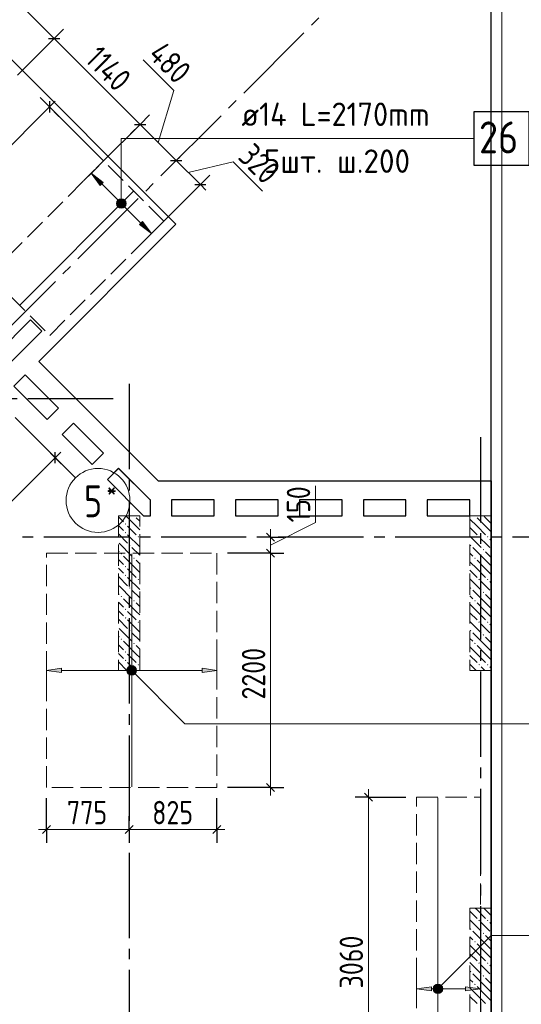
# Model space of a CAD drawing. Header units: millimetres. Extents: x 0 to 43617, y 0 to 59400.
# Tile 18 of 31: x 28647 to 33357, y 20147 to 29386. Entities that reach past the tile are written whole.
import ezdxf

# ---------------------------------------------------------------- set-up
doc = ezdxf.new("R2010")
doc.units = ezdxf.units.MM
doc.linetypes.add('______2', pattern=[270, 200, -70])
doc.linetypes.add('______5', pattern=[1100, 800, -100, 100, -100])
for name, color, linetype, lineweight in [('Standard', 7, 'Continuous', 25), ('ДОП Верх по У', 7, 'Continuous', 25), ('ЖБ Пилон', 180, 'Continuous', 25), ('Оси', 40, '______5', 18), ('Позиционная метка номер позиции', 7, 'Continuous', 13), ('Примечания', 7, 'Continuous', 25)]:
    doc.layers.add(name, color=color, linetype=linetype, lineweight=lineweight)
doc.layers.add('ЖБ Перекрытие верхний уровень', color=7, linetype='Continuous', lineweight=25, true_color=0xe0e0ff)
doc.styles.add('GOST 2.304-81', font='txt')
doc.styles.add('ISOCPEUR', font='txt')

msp = doc.modelspace()

# ---------------------------------------------------------------- hatches: boundary and pattern name
at = {"layer": 'ДОП Верх по У', "linetype": 'Continuous', "lineweight": 13, "transparency": 33554687}
for points in [[(29403, 27831.4), (29318.2, 27944.6), (29431.3, 27859.7)], [(29039, 23260), (28899, 23280), (29039, 23300)], [(32514, 20271.8), (32374, 20291.8), (32514, 20311.9)]]:
    msp.add_hatch(color=7, dxfattribs=at).paths.add_polyline_path(points, flags=16)
for points in [[(29564.9, 27671.3), (29591.4, 27697.8), (29574.5, 27688.3)], [(29591.4, 27697.8), (29564.9, 27671.3), (29564.9, 27652.2)], [(29591.4, 27697.8), (29564.9, 27652.2), (29610.5, 27697.8)], [(29610.5, 27697.8), (29564.9, 27652.2), (29574.5, 27635.2)], [(29610.5, 27697.8), (29574.5, 27635.2), (29627.5, 27688.3)], [(29627.5, 27688.3), (29574.5, 27635.2), (29591.4, 27625.7)], [(29627.5, 27688.3), (29591.4, 27625.7), (29637.1, 27671.3)], [(29637.1, 27671.3), (29591.4, 27625.7), (29610.5, 27625.7)], [(29637.1, 27671.3), (29610.5, 27625.7), (29637.1, 27652.2)], [(29637.1, 27652.2), (29610.5, 27625.7), (29627.5, 27635.2)], [(29770.7, 27463.7), (29883.8, 27378.9), (29799, 27492)], [(29666.7, 23261.3), (29666.7, 23298.8), (29661.5, 23280)], [(29666.7, 23298.8), (29680.2, 23247.8), (29680.2, 23312.3)], [(29666.7, 23298.8), (29666.7, 23261.3), (29680.2, 23247.8)], [(29680.2, 23312.3), (29699, 23242.5), (29699, 23317.5)], [(29680.2, 23312.3), (29680.2, 23247.8), (29699, 23242.5)], [(29699, 23317.5), (29699, 23242.5), (29717.7, 23247.8)], [(29699, 23317.5), (29717.7, 23247.8), (29717.7, 23312.3)], [(29717.7, 23312.3), (29717.7, 23247.8), (29731.2, 23261.3)], [(29717.7, 23312.3), (29731.2, 23261.3), (29731.2, 23298.8)], [(29731.2, 23298.8), (29731.2, 23261.3), (29736.5, 23280)], [(30359, 23260), (30499, 23280), (30359, 23300)], [(32555.2, 20324.1), (32574, 20254.4), (32574, 20329.3)], [(32574, 20329.3), (32574, 20254.4), (32592.7, 20259.6)], [(32574, 20329.3), (32592.7, 20259.6), (32592.7, 20324.1)], [(32541.7, 20273.1), (32541.7, 20310.6), (32536.5, 20291.8)], [(32541.7, 20310.6), (32555.2, 20259.6), (32555.2, 20324.1)], [(32541.7, 20310.6), (32541.7, 20273.1), (32555.2, 20259.6)], [(32555.2, 20324.1), (32555.2, 20259.6), (32574, 20254.4)], [(32592.7, 20324.1), (32592.7, 20259.6), (32606.2, 20273.1)], [(32592.7, 20324.1), (32606.2, 20273.1), (32606.2, 20310.6)], [(32606.2, 20310.6), (32606.2, 20273.1), (32611.5, 20291.8)], [(32834, 20271.8), (32974, 20291.8), (32834, 20311.9)]]:
    msp.add_hatch(color=7, dxfattribs=at).paths.add_polyline_path(points)
at = {"layer": 'ЖБ Пилон', "linetype": 'Continuous', "lineweight": 18, "transparency": 33554687}
for points in [[(29724.3, 24730), (29721, 24726.6), (29717.6, 24730)], [(32924.3, 24730), (32921, 24726.6), (32917.6, 24730)], [(29634.5, 24653.1), (29640.9, 24659.6), (29647.4, 24653.1), (29640.9, 24646.6)], [(29634.5, 24573.1), (29640.9, 24579.6), (29647.4, 24573.1), (29640.9, 24566.6)], [(29754.4, 24533.1), (29760.9, 24539.6), (29767.4, 24533.1), (29760.9, 24526.6)], [(32954.4, 24533.1), (32960.9, 24539.6), (32967.4, 24533.1), (32960.9, 24526.6)], [(33034.4, 24533.1), (33040.9, 24539.6), (33047.4, 24533.1), (33040.9, 24526.6)], [(29674.5, 24453.1), (29681, 24459.6), (29687.5, 24453.1), (29681, 24446.6)], [(32874.5, 24453.1), (32881, 24459.6), (32887.5, 24453.1), (32881, 24446.6)], [(32994.5, 24413.1), (33001, 24419.6), (33007.5, 24413.1), (33001, 24406.6)], [(29594.5, 24373.1), (29601, 24379.6), (29607.5, 24373.1), (29601, 24366.6)], [(29714.5, 24333.1), (29721, 24339.6), (29727.4, 24333.1), (29721, 24326.6)], [(32914.5, 24333.1), (32921, 24339.6), (32927.4, 24333.1), (32921, 24326.6)], [(29634.5, 24253.1), (29640.9, 24259.6), (29647.4, 24253.1), (29640.9, 24246.6)], [(29634.5, 24173.1), (29640.9, 24179.6), (29647.4, 24173.1), (29640.9, 24166.6)], [(29754.4, 24133.1), (29760.9, 24139.6), (29767.4, 24133.1), (29760.9, 24126.6)], [(32954.4, 24133.1), (32960.9, 24139.6), (32967.4, 24133.1), (32960.9, 24126.6)], [(33034.4, 24133.1), (33040.9, 24139.6), (33047.4, 24133.1), (33040.9, 24126.6)], [(29674.5, 24053.1), (29681, 24059.6), (29687.5, 24053.1), (29681, 24046.6)], [(32874.5, 24053.1), (32881, 24059.6), (32887.5, 24053.1), (32881, 24046.6)], [(29594.5, 23973.1), (29601, 23979.6), (29607.5, 23973.1), (29601, 23966.6)], [(29714.5, 23933.1), (29721, 23939.6), (29727.4, 23933.1), (29721, 23926.6)], [(32914.5, 23933.1), (32921, 23939.6), (32927.4, 23933.1), (32921, 23926.6)], [(32994.5, 24013.1), (33001, 24019.6), (33007.5, 24013.1), (33001, 24006.6)], [(29634.5, 23853.1), (29640.9, 23859.6), (29647.4, 23853.1), (29640.9, 23846.6)], [(29634.5, 23773.1), (29640.9, 23779.6), (29647.4, 23773.1), (29640.9, 23766.6)], [(29674.5, 23653.1), (29681, 23659.6), (29687.5, 23653.1), (29681, 23646.6)], [(29754.4, 23733.1), (29760.9, 23739.6), (29767.4, 23733.1), (29760.9, 23726.6)], [(32874.5, 23653.1), (32881, 23659.6), (32887.5, 23653.1), (32881, 23646.6)], [(32954.4, 23733.1), (32960.9, 23739.6), (32967.4, 23733.1), (32960.9, 23726.6)], [(33034.4, 23733.1), (33040.9, 23739.6), (33047.4, 23733.1), (33040.9, 23726.6)], [(29594.5, 23573.1), (29601, 23579.6), (29607.5, 23573.1), (29601, 23566.6)], [(32994.5, 23613.1), (33001, 23619.6), (33007.5, 23613.1), (33001, 23606.6)], [(29714.5, 23533.1), (29721, 23539.6), (29727.4, 23533.1), (29721, 23526.6)], [(32914.5, 23533.1), (32921, 23539.6), (32927.4, 23533.1), (32921, 23526.6)], [(29634.5, 23453.1), (29640.9, 23459.6), (29647.4, 23453.1), (29640.9, 23446.6)], [(29634.5, 23373.1), (29640.9, 23379.6), (29647.4, 23373.1), (29640.9, 23366.6)], [(29754.4, 23333.1), (29760.9, 23339.6), (29767.4, 23333.1), (29760.9, 23326.6)], [(32954.4, 23333.1), (32960.9, 23339.6), (32967.4, 23333.1), (32960.9, 23326.6)], [(33034.4, 23333.1), (33040.9, 23339.6), (33047.4, 23333.1), (33040.9, 23326.6)], [(32954.4, 20933.1), (32960.9, 20939.6), (32967.4, 20933.1), (32960.9, 20926.6)], [(33034.4, 20933.1), (33040.9, 20939.6), (33047.4, 20933.1), (33040.9, 20926.6)], [(32874.5, 20853.1), (32881, 20859.6), (32887.5, 20853.1), (32881, 20846.6)], [(32994.5, 20813.1), (33001, 20819.6), (33007.5, 20813.1), (33001, 20806.6)], [(32914.5, 20733.1), (32921, 20739.6), (32927.4, 20733.1), (32921, 20726.6)], [(32954.4, 20533.1), (32960.9, 20539.6), (32967.4, 20533.1), (32960.9, 20526.6)], [(33034.4, 20533.1), (33040.9, 20539.6), (33047.4, 20533.1), (33040.9, 20526.6)], [(32874.5, 20453.1), (32881, 20459.6), (32887.5, 20453.1), (32881, 20446.6)], [(32914.5, 20333.1), (32921, 20339.6), (32927.4, 20333.1), (32921, 20326.6)], [(32994.5, 20413.1), (33001, 20419.6), (33007.5, 20413.1), (33001, 20406.6)]]:
    msp.add_hatch(color=7, dxfattribs=at).paths.add_polyline_path(points, flags=16)
at = {"layer": 'Позиционная метка номер позиции', "linetype": 'Continuous', "lineweight": 13, "transparency": 33554687}
for points in [[(29556, 27661.7), (29646, 27661.7), (29639.7, 27684.2)], [(29556, 27661.7), (29639.7, 27684.2), (29562.3, 27684.2)], [(29562.3, 27639.2), (29646, 27661.7), (29556, 27661.7)], [(29562.3, 27684.2), (29639.7, 27684.2), (29623.5, 27700.4)], [(29562.3, 27684.2), (29623.5, 27700.4), (29578.5, 27700.4)], [(29562.3, 27639.2), (29639.7, 27639.2), (29646, 27661.7)], [(29578.5, 27623), (29639.7, 27639.2), (29562.3, 27639.2)], [(29578.5, 27700.4), (29623.5, 27700.4), (29601, 27706.7)], [(29578.5, 27623), (29623.5, 27623), (29639.7, 27639.2)], [(29623.5, 27623), (29578.5, 27623), (29601, 27616.7)], [(29655.7, 23291.5), (29687.5, 23323.3), (29667.2, 23311.8)], [(29687.5, 23323.3), (29655.7, 23291.5), (29655.7, 23268.6)], [(29687.5, 23323.3), (29655.7, 23268.6), (29710.4, 23323.3)], [(29710.4, 23323.3), (29655.7, 23268.6), (29667.2, 23248.2)], [(29710.4, 23323.3), (29667.2, 23248.2), (29730.8, 23311.8)], [(29730.8, 23311.8), (29667.2, 23248.2), (29687.5, 23236.7)], [(29730.8, 23311.8), (29687.5, 23236.7), (29742.3, 23291.5)], [(29742.3, 23291.5), (29687.5, 23236.7), (29710.4, 23236.7)], [(29742.3, 23291.5), (29710.4, 23236.7), (29742.3, 23268.6)], [(29742.3, 23268.6), (29710.4, 23236.7), (29730.8, 23248.2)], [(32542.2, 20323.7), (32617.3, 20280.4), (32562.5, 20335.1)], [(32562.5, 20335.1), (32617.3, 20280.4), (32617.3, 20303.3)], [(32562.5, 20335.1), (32617.3, 20303.3), (32585.5, 20335.1)], [(32585.5, 20335.1), (32617.3, 20303.3), (32605.8, 20323.7)], [(32530.7, 20303.3), (32605.8, 20260), (32542.2, 20323.7)], [(32530.7, 20280.4), (32585.5, 20248.6), (32530.7, 20303.3)], [(32530.7, 20303.3), (32585.5, 20248.6), (32605.8, 20260)], [(32562.5, 20248.6), (32530.7, 20280.4), (32542.2, 20260)], [(32530.7, 20280.4), (32562.5, 20248.6), (32585.5, 20248.6)], [(32542.2, 20323.7), (32605.8, 20260), (32617.3, 20280.4)]]:
    msp.add_hatch(color=7, dxfattribs=at).paths.add_polyline_path(points)

# ---------------------------------------------------------------- linework, layer by layer
at = {"layer": 'Standard', "color": 7, "linetype": 'Continuous', "lineweight": 25, "transparency": 33554687}
for p, q in [((24619.4, 32961.5), (30113.6, 27467.3)), ((28918.4, 29210), (29024.5, 29210)), ((28927.1, 28620.6), (28927.1, 28514.5)), ((29724.5, 28404), (29830.6, 28404)), ((30063.9, 28064.5), (30170, 28064.5)), ((30290.2, 27838.3), (30396.2, 27838.3)), ((30113.6, 27467.3), (28826.7, 26180.3)), ((28748.9, 26569.3), (28360, 26180.3)), ((28855, 26463.2), (28748.9, 26569.3)), ((28466.1, 26074.3), (28855, 26463.2)), ((28826.7, 26180.3), (29947, 25060)), ((28699.4, 26053.1), (28593.4, 25947)), ((29010.6, 25741.9), (28699.4, 26053.1)), ((28593.4, 25947), (28904.5, 25635.9)), ((28904.5, 25635.9), (29010.6, 25741.9)), ((29152, 25600.5), (29045.9, 25494.5)), ((29434.8, 25317.7), (29152, 25600.5)), ((29045.9, 25494.5), (29328.8, 25211.6)), ((28981.2, 25223.3), (28981.2, 25329.4)), ((29328.8, 25211.6), (29434.8, 25317.7)), ((29576.2, 25176.3), (29470.2, 25070.2)), ((29872.5, 24880), (29576.2, 25176.3)), ((29470.2, 25070.2), (29810.4, 24730)), ((29947, 25060), (33074, 25060)), ((33074, 25060), (33074, 10100)), ((29874, 24880), (29872.5, 24880)), ((29874, 24730), (29874, 24880)), ((30074, 24880), (30074, 24730)), ((30474, 24880), (30074, 24880)), ((30474, 24730), (30474, 24880)), ((30674, 24880), (30674, 24730)), ((31074, 24880), (30674, 24880)), ((31074, 24730), (31074, 24880)), ((31274, 24880), (31274, 24730)), ((31674, 24880), (31274, 24880)), ((31674, 24730), (31674, 24880)), ((31874, 24880), (31874, 24730)), ((32274, 24880), (31874, 24880)), ((32274, 24730), (32274, 24880)), ((32474, 24880), (32474, 24730)), ((32874, 24880), (32474, 24880)), ((32874, 24730), (32874, 24880)), ((29810.4, 24730), (29874, 24730)), ((30074, 24730), (30474, 24730)), ((30674, 24730), (31074, 24730)), ((31274, 24730), (31674, 24730)), ((31874, 24730), (32274, 24730)), ((32474, 24730), (32874, 24730)), ((30965.3, 24567.5), (31040.3, 24492.5)), ((30965.3, 24417.5), (31040.3, 24342.5)), ((30965.3, 22217.5), (31040.3, 22142.5)), ((31883.2, 22129.3), (31958.2, 22054.4)), ((28861.5, 21748.1), (28936.5, 21823.1)), ((29636.5, 21748.1), (29711.5, 21823.1)), ((30461.5, 21748.1), (30536.5, 21823.1))]:
    msp.add_line(p, q, dxfattribs=at)
at = {"layer": 'Standard', "color": 7, "linetype": 'Continuous', "lineweight": 13, "transparency": 33554687}
for p, q in [((28207.7, 29973.7), (28971.4, 29210)), ((28971.4, 29210), (29777.5, 28404)), ((30095.1, 28721.5), (29807.6, 29009.1)), ((29947.2, 28234.2), (30095.1, 28721.5)), ((28927.1, 28567.6), (27856.5, 27497)), ((28927.1, 28567.6), (28980.1, 28620.6)), ((29777.5, 28404), (30116.9, 28064.5)), ((30116.9, 28064.5), (30343.2, 27838.3)), ((30230.1, 27951.4), (30651.7, 28052.4)), ((30651.7, 28052.4), (30928.2, 27775.9)), ((30343.2, 27838.3), (30396.2, 27785.2)), ((28981.2, 25276.3), (29034.2, 25329.4)), ((23281.9, 19577), (28981.2, 25276.3)), ((31424.9, 24668.7), (31424.9, 25012.8)), ((31002.8, 24455), (31424.9, 24668.7)), ((31002.8, 24530), (31002.8, 24605)), ((31002.8, 24530), (31002.8, 24380)), ((31002.8, 22180), (31002.8, 22105)), ((31920.7, 22091.8), (31920.7, 22166.8)), ((28899, 21785.6), (28824, 21785.6)), ((28899, 21785.6), (29674, 21785.6)), ((29674, 21785.6), (30499, 21785.6)), ((30499, 21785.6), (30574, 21785.6))]:
    msp.add_line(p, q, dxfattribs=at)
at = {"layer": 'Standard', "color": 251, "linetype": 'Continuous', "lineweight": -3, "true_color": 0x656565, "transparency": 33554687}
for p, q in [((28971.4, 29210), (29059.8, 29298.4)), ((28971.4, 29210), (28628, 28866.6)), ((28971.4, 29210), (28883.1, 29121.6)), ((28927.1, 28567.6), (28838.7, 28656)), ((28927.1, 28567.6), (29015.5, 28479.2)), ((28927.1, 28567.6), (29434.1, 28060.5)), ((29777.5, 28404), (29865.9, 28492.3)), ((29777.5, 28404), (29434.1, 28060.5)), ((29777.5, 28404), (29689.1, 28315.6)), ((30116.9, 28064.5), (30205.3, 28152.9)), ((30116.9, 28064.5), (30149.6, 28097.2)), ((30116.9, 28064.5), (30028.5, 27976.2)), ((30343.2, 27838.3), (30431.6, 27926.7)), ((30343.2, 27838.3), (29999.8, 27494.9)), ((30343.2, 27838.3), (30254.8, 27749.9)), ((28981.2, 25276.3), (28892.8, 25364.7)), ((28981.2, 25276.3), (29069.6, 25187.9)), ((28981.2, 25276.3), (29099.7, 25157.8)), ((31002.8, 24530), (30877.9, 24530)), ((31002.8, 24530), (31127.8, 24530)), ((31002.8, 24530), (31002.8, 24530)), ((31002.8, 24380), (30599, 24380)), ((31002.8, 24380), (30877.9, 24380)), ((31002.8, 24380), (31127.8, 24380)), ((31002.8, 22180), (30599, 22180)), ((31002.8, 22180), (30877.9, 22180)), ((31002.8, 22180), (31127.8, 22180)), ((31920.7, 22091.8), (31795.7, 22091.8)), ((31920.7, 22091.8), (32045.7, 22091.8)), ((31920.7, 22091.8), (32274, 22091.8)), ((28899, 21785.6), (28899, 22080)), ((30499, 21785.6), (30499, 22080)), ((28899, 21785.6), (28899, 21910.6)), ((29674, 21785.6), (29674, 21910.6)), ((30499, 21785.6), (30499, 21910.6)), ((28899, 21785.6), (28899, 21660.6)), ((29674, 21785.6), (29674, 21660.6)), ((29674, 21785.6), (29674, 21785.6)), ((30499, 21785.6), (30499, 21660.6))]:
    msp.add_line(p, q, dxfattribs=at)
at = {"layer": 'Standard', "color": 254, "linetype": 'Continuous', "lineweight": 18, "true_color": 0xc4c4ff, "transparency": 33554687}
msp.add_lwpolyline([(7294, 10000), (33174, 10000), (33174, 57320), (7294, 57320), (7294, 10000)], dxfattribs=at)
at = {"layer": 'Standard', "color": 7, "linetype": 'Continuous', "lineweight": 25, "transparency": 33554687}
msp.add_lwpolyline([(7394, 10100), (33074, 10100), (33074, 57220), (7394, 57220), (7394, 10100)], dxfattribs=at)
at = {"layer": 'Standard', "color": 7, "linetype": 'Continuous', "lineweight": 13, "transparency": 33554687}
for points in [[(7674, 10379.8), (33074, 10379.8), (33074, 57220), (7674, 57220), (7674, 10379.8)], [(31002.8, 24380), (31002.8, 23050), (31002.8, 23050), (31002.8, 22180)], [(31920.7, 22091.8), (31920.7, 20336.2), (31920.7, 20336.2), (31920.7, 19030)]]:
    msp.add_lwpolyline(points, dxfattribs=at)
at = {"layer": 'ДОП Верх по У', "color": 7, "linetype": 'Continuous', "lineweight": 13, "transparency": 33554687}
msp.add_line((30709.7, 28271.7), (32773.7, 28271.7), dxfattribs=at)
at = {"layer": 'ДОП Верх по У', "color": 251, "linetype": 'Continuous', "lineweight": 13, "true_color": 0x494949, "transparency": 33554687}
for p, q in [((29318.2, 27944.6), (29388.9, 28015.3)), ((29318.2, 27944.6), (29247.4, 27873.9)), ((29318.2, 27944.6), (29431.3, 27859.7)), ((29403, 27831.4), (29318.2, 27944.6)), ((29318.2, 27944.6), (29318.2, 27944.6)), ((29431.3, 27859.7), (29403, 27831.4)), ((29417.1, 27845.6), (29579.8, 27682.9)), ((29574.5, 27635.2), (29574.5, 27635.2)), ((29622.2, 27640.5), (29784.8, 27477.9)), ((29627.5, 27688.3), (29627.5, 27688.3)), ((29799, 27492), (29770.7, 27463.7)), ((29770.7, 27463.7), (29883.8, 27378.9)), ((29883.8, 27378.9), (29799, 27492)), ((29883.8, 27378.9), (29954.5, 27449.6)), ((29883.8, 27378.9), (29813.1, 27308.2)), ((29883.8, 27378.9), (29883.8, 27378.9)), ((28899, 23280), (28899, 23380)), ((30499, 23280), (30499, 23380)), ((28899, 23280), (29039, 23300)), ((29039, 23300), (29039, 23260)), ((29699, 23317.5), (29699, 23317.5)), ((30499, 23280), (30359, 23300)), ((30359, 23300), (30359, 23260)), ((29039, 23260), (28899, 23280)), ((28899, 23280), (28899, 23180)), ((28899, 23280), (28899, 23280)), ((29039, 23280), (29669, 23280)), ((29699, 23242.5), (29699, 23242.5)), ((29729, 23280), (30359, 23280)), ((30359, 23260), (30499, 23280)), ((30499, 23280), (30499, 23180)), ((30499, 23280), (30499, 23280)), ((32374, 20291.8), (32374, 20391.8)), ((32574, 20329.3), (32574, 20329.3)), ((32974, 20291.8), (32974, 20391.8)), ((32374, 20291.8), (32514, 20311.9)), ((32514, 20271.8), (32374, 20291.8)), ((32374, 20291.8), (32374, 20191.8)), ((32374, 20291.8), (32374, 20291.8)), ((32514, 20311.9), (32514, 20271.8)), ((32514, 20291.8), (32544, 20291.8)), ((32574, 20254.4), (32574, 20254.4)), ((32604, 20291.8), (32834, 20291.8)), ((32974, 20291.8), (32834, 20311.9)), ((32834, 20311.9), (32834, 20271.8)), ((32834, 20271.8), (32974, 20291.8)), ((32974, 20291.8), (32974, 20191.8)), ((32974, 20291.8), (32974, 20291.8))]:
    msp.add_line(p, q, dxfattribs=at)
at = {"layer": 'ДОП Верх по У', "color": 7, "linetype": 'Continuous', "lineweight": 18, "transparency": 33554687}
for p, q in [((29712, 27772.8), (28651.3, 26712.1)), ((29699, 22187), (29699, 24373)), ((32574, 18498.8), (32574, 22084.9))]:
    msp.add_line(p, q, dxfattribs=at)
at = {"layer": 'ДОП Верх по У', "color": 7, "linetype": 'Continuous', "lineweight": 25, "transparency": 33554687}
msp.add_lwpolyline([(32909.7, 28021.7), (33429.7, 28021.7), (33429.7, 28521.7), (32909.7, 28521.7), (32909.7, 28021.7)], dxfattribs=at)
at = {"layer": 'ДОП Верх по У', "color": 251, "linetype": 'Continuous', "lineweight": 13, "true_color": 0x494949, "transparency": 33554687}
for centre in [(29601, 27661.7), (29699, 23280), (32574, 20291.8)]:
    msp.add_circle(centre, 37.5, dxfattribs=at)
at = {"layer": 'ЖБ Перекрытие верхний уровень', "color": 7, "linetype": 'Continuous', "lineweight": 18, "transparency": 33554687}
for p, q in [((30113.7, 27467.3), (24619.4, 32961.5)), ((28826.7, 26180.3), (30113.7, 27467.3)), ((28360, 26180.3), (28748.9, 26569.2)), ((28748.9, 26569.2), (28855, 26463.2)), ((28855, 26463.2), (28466.1, 26074.3)), ((29947.1, 25060), (28826.7, 26180.3)), ((28593.4, 25947), (28699.4, 26053.1)), ((28699.4, 26053.1), (29010.6, 25741.9)), ((28904.5, 25635.9), (28593.4, 25947)), ((29010.6, 25741.9), (28904.5, 25635.9)), ((29045.9, 25494.4), (29152, 25600.5)), ((29152, 25600.5), (29434.8, 25317.7)), ((29328.8, 25211.6), (29045.9, 25494.4)), ((29434.8, 25317.7), (29328.8, 25211.6)), ((29470.2, 25070.2), (29576.3, 25176.2)), ((29576.3, 25176.2), (29872.5, 24880)), ((29810.4, 24730), (29470.2, 25070.2)), ((33074, 25060), (29947.1, 25060)), ((33074, 10100), (33074, 25060)), ((29872.5, 24880), (29874, 24880)), ((29874, 24880), (29874, 24730)), ((30074, 24880), (30474, 24880)), ((30074, 24730), (30074, 24880)), ((30474, 24880), (30474, 24730)), ((30674, 24880), (31074, 24880)), ((30674, 24730), (30674, 24880)), ((31074, 24880), (31074, 24730)), ((31274, 24880), (31674, 24880)), ((31274, 24730), (31274, 24880)), ((31674, 24880), (31674, 24730)), ((31874, 24880), (32274, 24880)), ((31874, 24730), (31874, 24880)), ((32274, 24880), (32274, 24730)), ((32474, 24880), (32874, 24880)), ((32474, 24730), (32474, 24880)), ((32874, 24880), (32874, 24730)), ((29874, 24730), (29810.4, 24730)), ((30474, 24730), (30074, 24730)), ((31074, 24730), (30674, 24730)), ((31674, 24730), (31274, 24730)), ((32274, 24730), (31874, 24730)), ((32874, 24730), (32474, 24730))]:
    msp.add_line(p, q, dxfattribs=at)
at = {"layer": 'ЖБ Пилон', "color": 253, "linetype": '______2', "lineweight": 13, "true_color": 0xa0a0a0, "transparency": 33554687}
for p, q in [((29574, 24730), (29574, 23280)), ((29774, 24730), (29574, 24730)), ((29774, 23280), (29774, 24730)), ((32874, 24730), (32874, 23280)), ((33074, 24730), (32874, 24730)), ((33074, 23280), (33074, 24730)), ((29574, 23280), (29774, 23280)), ((32874, 23280), (33074, 23280)), ((32874, 21050), (32874, 19250)), ((33074, 21050), (32874, 21050)), ((33074, 19250), (33074, 21050))]:
    msp.add_line(p, q, dxfattribs=at)
at = {"layer": 'ЖБ Пилон', "color": 9, "linetype": 'Continuous', "lineweight": 18, "true_color": 0xc7c7c7, "transparency": 33554687}
for p, q in [((29574, 24720.1), (29621, 24673.1)), ((29740.9, 24633.1), (29644.1, 24730)), ((29740.9, 24713.1), (29774, 24680.1)), ((32940.9, 24633.1), (32874, 24700.1)), ((32940.9, 24713.1), (33021, 24633.1)), ((33021, 24713.1), (33004.1, 24730)), ((33021, 24713.1), (33074, 24660.1)), ((29581, 24633.1), (29574, 24640.1)), ((29621, 24593.1), (29581, 24633.1)), ((29660.9, 24633.1), (29740.9, 24553.1)), ((29740.9, 24633.1), (29774, 24600.1)), ((32874, 24620.1), (32940.9, 24553.1)), ((32940.9, 24633.1), (33021, 24553.1)), ((33021, 24633.1), (33074, 24580.1)), ((29574, 24560.1), (29660.9, 24473.1)), ((29660.9, 24553.1), (29774, 24440.1)), ((32874, 24540.1), (32981, 24433.1)), ((33021, 24473.1), (32981, 24513.1)), ((33060.9, 24513.1), (33074, 24500.1)), ((29574, 24400.1), (29581, 24393.1)), ((29581, 24473.1), (29701, 24353.1)), ((29774, 24360.1), (29701, 24433.1)), ((33021, 24313.1), (32901, 24433.1)), ((33060.9, 24433.1), (33021, 24473.1)), ((33021, 24393.1), (33074, 24340.1)), ((29574, 24320.1), (29621, 24273.1)), ((29740.9, 24233.1), (29621, 24353.1)), ((29740.9, 24313.1), (29774, 24280.1)), ((32874, 24380.1), (32901, 24353.1)), ((32940.9, 24313.1), (33021, 24233.1)), ((33021, 24313.1), (33074, 24260.1)), ((29581, 24233.1), (29574, 24240.1)), ((29621, 24193.1), (29581, 24233.1)), ((29660.9, 24233.1), (29740.9, 24153.1)), ((29740.9, 24233.1), (29774, 24200.1)), ((32940.9, 24233.1), (32874, 24300.1)), ((32874, 24220.1), (32940.9, 24153.1)), ((32940.9, 24233.1), (33021, 24153.1)), ((33021, 24233.1), (33074, 24180.1)), ((29574, 24160.1), (29660.9, 24073.1)), ((29660.9, 24153.1), (29774, 24040.1)), ((32874, 24140.1), (32981, 24033.1)), ((29581, 24073.1), (29701, 23953.1)), ((29774, 23960.1), (29701, 24033.1)), ((33021, 23913.1), (32901, 24033.1)), ((33021, 24073.1), (32981, 24113.1)), ((33060.9, 24033.1), (33021, 24073.1)), ((33060.9, 24113.1), (33074, 24100.1)), ((29574, 24000.1), (29581, 23993.1)), ((29740.9, 23833.1), (29621, 23953.1)), ((32874, 23980.1), (32901, 23953.1)), ((33021, 23993.1), (33074, 23940.1)), ((29574, 23920.1), (29621, 23873.1)), ((29581, 23833.1), (29574, 23840.1)), ((29740.9, 23913.1), (29774, 23880.1)), ((32940.9, 23833.1), (32874, 23900.1)), ((32940.9, 23913.1), (33021, 23833.1)), ((33021, 23913.1), (33074, 23860.1)), ((29574, 23760.1), (29660.9, 23673.1)), ((29621, 23793.1), (29581, 23833.1)), ((29660.9, 23833.1), (29740.9, 23753.1)), ((29660.9, 23753.1), (29774, 23640.1)), ((29740.9, 23833.1), (29774, 23800.1)), ((32874, 23820.1), (32940.9, 23753.1)), ((32940.9, 23833.1), (33021, 23753.1)), ((33021, 23833.1), (33074, 23780.1)), ((29581, 23673.1), (29701, 23553.1)), ((32874, 23740.1), (32981, 23633.1)), ((33021, 23673.1), (32981, 23713.1)), ((33060.9, 23633.1), (33021, 23673.1)), ((33060.9, 23713.1), (33074, 23700.1)), ((29574, 23600.1), (29581, 23593.1)), ((29774, 23560.1), (29701, 23633.1)), ((32874, 23580.1), (32901, 23553.1)), ((33021, 23513.1), (32901, 23633.1)), ((33021, 23593.1), (33074, 23540.1)), ((29574, 23520.1), (29621, 23473.1)), ((29740.9, 23433.1), (29621, 23553.1)), ((29740.9, 23513.1), (29774, 23480.1)), ((32940.9, 23433.1), (32874, 23500.1)), ((32940.9, 23513.1), (33021, 23433.1)), ((33021, 23513.1), (33074, 23460.1)), ((29581, 23433.1), (29574, 23440.1)), ((29621, 23393.1), (29581, 23433.1)), ((29660.9, 23433.1), (29740.9, 23353.1)), ((29740.9, 23433.1), (29774, 23400.1)), ((32874, 23420.1), (32940.9, 23353.1)), ((32940.9, 23433.1), (33021, 23353.1)), ((33021, 23433.1), (33074, 23380.1)), ((29574, 23360.1), (29654.1, 23280)), ((29660.9, 23353.1), (29734.1, 23280)), ((32874, 23340.1), (32934.1, 23280)), ((33014.1, 23280), (32981, 23313.1)), ((33060.9, 23313.1), (33074, 23300.1)), ((32874, 21020.1), (32940.9, 20953.1)), ((32940.9, 21033.1), (32924.1, 21050)), ((32940.9, 21033.1), (33021, 20953.1)), ((33004.1, 21050), (33021, 21033.1)), ((33021, 21033.1), (33074, 20980.1)), ((32874, 20940.1), (32981, 20833.1)), ((33021, 20873.1), (32981, 20913.1)), ((33060.9, 20913.1), (33074, 20900.1)), ((33021, 20713.1), (32901, 20833.1)), ((33060.9, 20833.1), (33021, 20873.1)), ((33021, 20793.1), (33074, 20740.1)), ((32874, 20780.1), (32901, 20753.1)), ((32940.9, 20633.1), (32874, 20700.1)), ((32940.9, 20713.1), (33021, 20633.1)), ((33021, 20713.1), (33074, 20660.1)), ((32874, 20620.1), (32940.9, 20553.1)), ((32940.9, 20633.1), (33021, 20553.1)), ((33021, 20633.1), (33074, 20580.1)), ((32874, 20540.1), (32981, 20433.1)), ((33021, 20473.1), (32981, 20513.1)), ((33060.9, 20513.1), (33074, 20500.1)), ((33021, 20313.1), (32901, 20433.1)), ((33060.9, 20433.1), (33021, 20473.1)), ((32874, 20380.1), (32901, 20353.1)), ((33021, 20393.1), (33074, 20340.1)), ((32940.9, 20233.1), (32874, 20300.1)), ((32940.9, 20313.1), (33021, 20233.1)), ((33021, 20313.1), (33074, 20260.1)), ((32874, 20220.1), (32940.9, 20153.1)), ((32940.9, 20233.1), (33021, 20153.1)), ((33021, 20233.1), (33074, 20180.1))]:
    msp.add_line(p, q, dxfattribs=at)
at = {"layer": 'Оси', "color": 8, "linetype": '______5', "lineweight": -3, "transparency": 33554687}
for p, q in [((29170.5, 25087.1), (21090.3, 33167.2)), ((14415.9, 12363.5), (33072.2, 31019.8)), ((29674, 25968.7), (29674, 7100)), ((29524, 25830), (3600, 25830)), ((32974, 25468.7), (32974, 7100)), ((34074, 24530), (3600, 24530)), ((34074, 24530), (3600, 24530))]:
    msp.add_line(p, q, dxfattribs=at)
at = {"layer": 'Оси', "color": 7, "linetype": 'Continuous', "lineweight": 13, "transparency": 33554687}
msp.add_circle((29382.6, 24874.9), 300, dxfattribs=at)
at = {"layer": 'Позиционная метка номер позиции', "color": 7, "linetype": 'Continuous', "lineweight": 13, "transparency": 33554687}
for p, q in [((29556, 27661.7), (29556, 27661.7)), ((29601, 27706.7), (29601, 27706.7)), ((29646, 27661.7), (29646, 27661.7)), ((29601, 27616.7), (29601, 27616.7)), ((29667.2, 23311.8), (29667.2, 23311.8)), ((29730.8, 23311.8), (29730.8, 23311.8)), ((29667.2, 23248.2), (29667.2, 23248.2)), ((29730.8, 23248.2), (29730.8, 23248.2)), ((32542.2, 20323.7), (32542.2, 20323.7)), ((32542.2, 20260), (32542.2, 20260)), ((32605.8, 20323.7), (32605.8, 20323.7)), ((32605.8, 20260), (32605.8, 20260))]:
    msp.add_line(p, q, dxfattribs=at)
for points in [[(29601, 27661.7), (29601, 28271.7), (32909.7, 28271.7)], [(29699, 23280), (30199, 22780), (35574, 22780)], [(32574, 20291.8), (33074, 20791.8), (35574, 20791.8)]]:
    msp.add_lwpolyline(points, dxfattribs=at)
for centre in [(29601, 27661.7), (29699, 23280), (32574, 20291.8)]:
    msp.add_circle(centre, 45, dxfattribs=at)
at = {"layer": 'Примечания', "color": 7, "linetype": '______2', "lineweight": 18, "transparency": 33554687}
for p, q in [((29434.1, 28060.5), (28363.6, 26990)), ((29999.8, 27494.9), (29434.1, 28060.5)), ((28929.2, 26424.3), (29999.8, 27494.9)), ((28363.6, 26990), (28929.2, 26424.3)), ((28899, 24380), (30499, 24380)), ((28899, 22180), (28899, 24380)), ((30499, 24380), (30499, 22180)), ((30499, 22180), (28899, 22180)), ((32374, 22091.8), (32974, 22091.8)), ((32374, 18491.8), (32374, 22091.8)), ((32974, 22091.8), (32974, 18491.8))]:
    msp.add_line(p, q, dxfattribs=at)

# ---------------------------------------------------------------- texts
at = {"layer": 'Standard', "color": 7, "linetype": 'Continuous', "lineweight": 25, "transparency": 33554687, "char_height": 220, "attachment_point": 7, "style": 'GOST 2.304-81'}
for s, insert, width, rotation in [('1140', (29249.5, 29002.7), 578.855, 315), ('480', (29843, 29044.4), 531.972, 315), ('320', (30687.1, 28087.7), 516.388, 315), ('150', (31374.8, 24668.7), 469.503, 90), ('2200', (30952.9, 23006.4), 672.616, 90), ('3060', (31870.7, 20295.1), 657.046, 90)]:
    msp.add_mtext(s, dxfattribs=dict(at, insert=insert, width=width, rotation=rotation))
at = {"layer": 'Standard', "color": 7, "linetype": 'Continuous', "lineweight": 25, "transparency": 33554687, "char_height": 220, "width": 516.396, "attachment_point": 7, "style": 'GOST 2.304-81'}
for s, insert in [('775', (29091.1, 21835.6)), ('825', (29891.1, 21835.6))]:
    msp.add_mtext(s, dxfattribs=dict(at, insert=insert))
at = {"layer": 'ДОП Верх по У', "color": 7, "linetype": 'Continuous', "lineweight": 13, "transparency": 33554687, "attachment_point": 7, "style": 'ISOCPEUR'}
for s, insert, char_height, width in [('\\W0.94;ø14 L=2170mm ', (30729.7, 28389.1), 220, 2126.494), ('\\W0.87;26', (32959.7, 28131.7), 300, 550.811), ('\\W0.97;5шт. ш.200 ', (30938.7, 27949.1), 220, 1712.331)]:
    msp.add_mtext(s, dxfattribs=dict(at, insert=insert, char_height=char_height, width=width))
at = {"layer": 'Оси', "color": 7, "linetype": 'Continuous', "lineweight": 25, "transparency": 33554687, "attachment_point": 7, "style": 'ISOCPEUR'}
for s, insert, char_height, width in [('\\W0.80;*', (29461.1, 24892.4), 180, 215.9), ('\\W0.78;5', (29251.1, 24717.4), 300, 326.407)]:
    msp.add_mtext(s, dxfattribs=dict(at, insert=insert, char_height=char_height, width=width))

doc.saveas('drawing.dxf')
